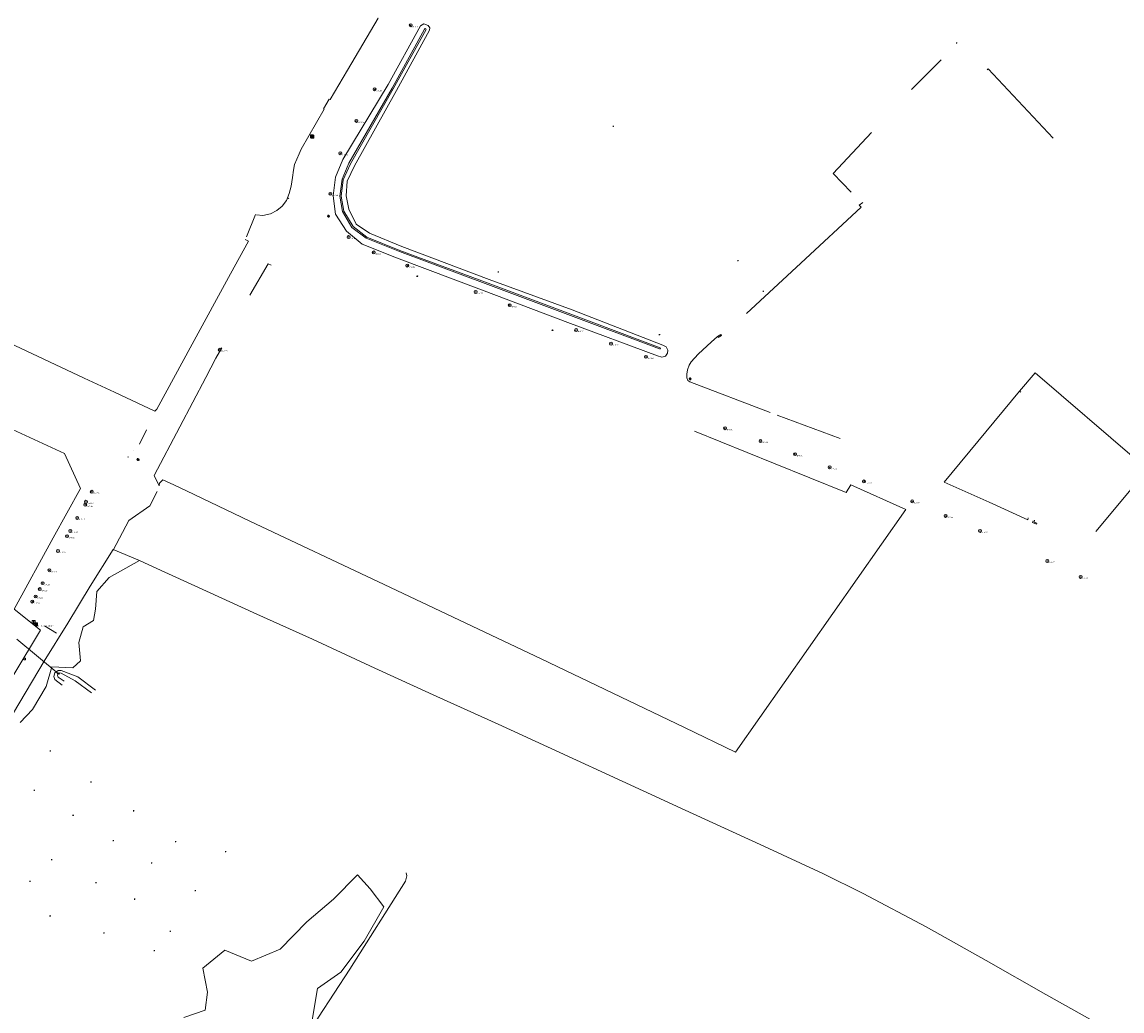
# Model space of a CAD drawing. Header units: metres. Extents: x 201324 to 204859, y 395661 to 398070.
# Tile 5 of 30: x 202693 to 202990, y 396081 to 396349. Entities that reach past the tile are written whole.
import ezdxf
from ezdxf.enums import TextEntityAlignment as Align

# ---------------------------------------------------------------- set-up
doc = ezdxf.new("R2010")
doc.units = ezdxf.units.M
for name, color, linetype, lineweight in [('B-ME-GR-BEPLANTING_CULTUUR-G', 90, 'Continuous', 18), ('B-ME-GR-BOOM-S', 90, 'Continuous', 25), ('B-ME-GW-WATERGANG_SLOOT-G', 90, 'Continuous', 18), ('B-ME-IE-MEUBILAIR_WEGMEUBILAIR_LICHTMAST-S', 7, 'Continuous', 25), ('B-ME-IE-MEUBILAIR_WEGMEUBILAIR_PAAL-S', 7, 'Continuous', 25), ('B-ME-IE-MEUBILAIR_WEGMEUBILAIR_VERKEERSBORD-S', 7, 'Continuous', 25), ('B-ME-IE-TERREINAFSCHEIDING_KUNSTMATIG_HEKWERK-G', 20, 'IE-TERREINAFSCHEIDING-KUNSTMATIG', 18), ('B-ME-IE-TERREINAFSCHEIDING_KUNSTMATIG_HEKWERK_RASTER-G', 30, 'IE-TERREINAFSCHEIDING-KUNSTMATIG', 18), ('B-ME-IE-TERREINAFSCHEIDING_NATUURLIJK_HAAG-G', 60, 'IE-TERREINAFSCHEIDING-NATUURLIJK-HAAG', 18), ('B-ME-KL-CHEMIE_LOCATIEPAAL-S', 40, 'Continuous', 25), ('B-ME-KW-KUNSTWERK_DUIKER-S', 170, 'Continuous', 25), ('B-ME-OG-HOOGTEPUNT-S', 7, 'Continuous', 25), ('B-ME-VH-ONVERHARD-G', 252, 'Continuous', 18), ('B-ME-WH-DUIKER-G', 150, 'Continuous', 18), ('X-XX-AL-VERWIJZING-S', 7, 'Continuous', 25)]:
    doc.layers.add(name, color=color, linetype=linetype, lineweight=lineweight)
doc.styles.add('NLCS-ISO', font='txt', dxfattribs={"height": 1.8})
doc.styles.add('NLCS-ISO-ANNOTATIVE-T18', font='txt', dxfattribs={"height": 1.8})
doc.linetypes.add('IE-TERREINAFSCHEIDING-KUNSTMATIG', pattern='A,4,[82,NLCS.SHX,S=0.75,R=90,X=0,Y=0],4,-2', length=10)
doc.linetypes.add('IE-TERREINAFSCHEIDING-NATUURLIJK-HAAG', pattern='A,7,-1.5,[67,NLCS.SHX,S=0.75,R=45,X=0,Y=0],-1.5', length=10)

# ---------------------------------------------------------------- blocks, each defined once
blk = doc.blocks.new('SIE-WEG_PAAL_ALGEMEEN_TYPE_01-SO')
h = blk.add_hatch(color=256)
edge = h.paths.add_edge_path()
edge.add_arc((0, 0), 0.188, 0, 360)
at = {"ltscale": 0.5}
blk.add_circle((0, 0), 0.188, dxfattribs=at)
blk = doc.blocks.new('SIE-WEG_VERKEERSBORD_INFORMATIE-SO')
at = {"linetype": 'ByBlock', "lineweight": 18}
h = blk.add_hatch(color=0, dxfattribs=at)
h.dxf.hatch_style = 1
h.paths.add_polyline_path([(0.3, 0.5), (-0.8, 0.5), (-0.8, 0.2), (-0.3, 0.2), (-0.3, -1.6), (0.3, -1.6)])
h = blk.add_hatch(color=0, dxfattribs=at)
h.dxf.hatch_style = 1
edge = h.paths.add_edge_path()
edge.add_arc((0, 1.2), 0.373, 0, 360)
at = {"color": 0, "linetype": 'ByBlock', "lineweight": 18}
for points in [[(-2, -2), (2, -2), (2, 2), (-2, 2)], [(0.3, 0.5), (-0.8, 0.5), (-0.8, 0.2), (-0.3, 0.2), (-0.3, -1.6), (0.3, -1.6)]]:
    blk.add_lwpolyline(points, close=True, dxfattribs=at)
blk.add_circle((0, 1.2), 0.373, dxfattribs=at)
blk = doc.blocks.new('SOG-HOOGTEPUNT-SO')
for p, q in [((-0.5, 0), (0.5, 0)), ((0, 0.5), (0, -0.5))]:
    blk.add_line(p, q)
blk = doc.blocks.new('B-SIE-WEG_LICHTMAST-SO')
at = {"color": 0, "linetype": 'ByBlock', "lineweight": -2}
for points in [[(-0.8, 0.4), (-1.5, 0.9)], [(-0.8, 0.3), (0.8, 0.3)], [(0, 0.9), (0, 1.8)], [(0.8, 0.4), (1.5, 0.9)], [(-0.8, -0.4), (-1.5, -0.9)], [(-0.8, -0.3), (0.8, -0.3)], [(0, -0.9), (0, -1.8)], [(0.8, -0.4), (1.5, -0.9)]]:
    blk.add_lwpolyline(points, dxfattribs=at)
blk.add_circle((0, 0), 0.875, dxfattribs=at)
at = {"color": 0, "linetype": 'ByBlock', "lineweight": -2, "style": 'NLCS-ISO-ANNOTATIVE-T18'}
blk.add_attdef('SYMBOOL', (2.5, -2.5), '', height=1.8, dxfattribs=at)
blk = doc.blocks.new('SGR-BOOM_NUMMER-SO')
at = {"linetype": 'ByBlock', "lineweight": 18}
h = blk.add_hatch(color=0, dxfattribs=at)
h.dxf.hatch_style = 1
edge = h.paths.add_edge_path()
edge.add_arc((0, 0), 0.25, 0, 360)
at = {"color": 0, "linetype": 'ByBlock', "lineweight": 18}
for radius in [2, 0.25]:
    blk.add_circle((0, 0), radius, dxfattribs=at)
at = {"color": 0, "linetype": 'ByBlock', "lineweight": -2, "style": 'NLCS-ISO-ANNOTATIVE-T18'}
for tag, p in [('SOORT', (2.5, -2.8)), ('DIAMETER', (2.5, -5.3))]:
    blk.add_attdef(tag, p, '', height=1.8, dxfattribs=at)
blk = doc.blocks.new('SKL-LEIDINGMERKPAAL-SO')
for p, q in [((-0.309375, -0.185625), (0, 0.37125)), ((0, 0.37125), (0.309375, -0.185625)), ((0.309375, -0.185625), (-0.309375, -0.185625))]:
    blk.add_line(p, q)
blk.add_circle((0, 0), 0.37125)
blk = doc.blocks.new('SAL-VERWIJZING_TEKST-SO')
at = {"color": 0, "linetype": 'ByBlock', "lineweight": -2, "style": 'NLCS-ISO-ANNOTATIVE-T18'}
blk.add_attdef('TEKST', text='', height=1.8, dxfattribs=at).set_placement((0, 0), align=Align.MIDDLE_CENTER)
blk = doc.blocks.new('SIE-WEG_VERKEERSBORD-SO')
at = {"color": 0, "linetype": 'ByBlock', "lineweight": 18}
blk.add_lwpolyline([(-1.125, -1.125), (1.125, -1.125), (1.125, 1.125), (-1.125, 1.125)], close=True, dxfattribs=at)
at = {"color": 0, "linetype": 'ByBlock', "lineweight": 18, "style": 'NLCS-ISO'}
blk.add_text('vb', height=1.5, dxfattribs=at).set_placement((0, 0), align=Align.MIDDLE_CENTER)
blk = doc.blocks.new('SKW-DUIKER-SO')
at = {"color": 0, "linetype": 'ByBlock', "lineweight": 18}
for points in [[(-1.7, 0.8), (-0.8, 0), (-1.7, -0.8)], [(-0.8, 0), (0.8, 0)], [(1.7, 0.8), (0.8, 0), (1.7, -0.8)]]:
    blk.add_lwpolyline(points, dxfattribs=at)

msp = doc.modelspace()

# ---------------------------------------------------------------- linework, layer by layer
at = {"layer": 'B-ME-GR-BEPLANTING_CULTUUR-G'}
for points in [[(202716.47, 396198.55, 12.97), (202724.62, 396203.12, 12.44)], [(202716.47, 396198.55, 12.97), (202713.13, 396194.79, 12.88), (202712.79, 396190, 12.38), (202712.22, 396186.96, 12.34), (202709.39, 396185.22, 12.61), (202708.27, 396181.02, 12.57), (202708.72, 396176.08, 12.44), (202706.62, 396174.13, 12.44), (202701.01, 396174.43, 12.79), (202699.47, 396169.16, 12.77), (202695.74, 396162.93, 12.68), (202692.46, 396159.4, 12.82)], [(202736.62, 396079.68, 12.19), (202742.38, 396081.64, 12.07), (202743, 396086.58, 12.09), (202741.76, 396093.02, 11.88), (202747.68, 396097.9, 11.88), (202754.92, 396094.91, 11.86), (202762.64, 396098.2, 11.84), (202769.8, 396105.52, 11.8), (202777.05, 396111.69, 11.82), (202783.46, 396118.25, 11.84), (202786.89, 396114.45, 11.89), (202790.59, 396109.59, 11.88), (202785.34, 396100.28, 11.87), (202778.97, 396091.99, 11.83), (202772.68, 396087.5, 11.84), (202771.14, 396078.41, 11.89)]]:
    msp.add_polyline3d(points, dxfattribs=at)
at = {"layer": 'B-ME-GW-WATERGANG_SLOOT-G'}
for points in [[(202864.48, 396258.47, 14.63), (202865.64, 396258.09, 14.66), (202866.67, 396258.4, 14.68), (202867.17, 396259.17, 14.62), (202867.24, 396259.97, 14.57), (202866.79, 396260.88, 14.45), (202865.95, 396261.35, 14.39), (202841.43, 396270.85, 14.2), (202819.05, 396279.08, 14.36), (202795.5, 396288.02, 14.26), (202786.73, 396291.59, 14.27), (202783.18, 396294.02, 14.17), (202781.2, 396298.1, 14.35), (202780.43, 396301.71, 14.33), (202780.69, 396305.66, 14.23), (202782.66, 396309.8, 14.25), (202794.05, 396330.18, 14.1), (202802.95, 396346.46, 13.98), (202803.04, 396347.05, 13.97), (202802.6, 396347.69, 14.05), (202801.45, 396348.15, 14.25), (202800.48, 396347.59, 14.28)], [(202864.48, 396258.47, 14.63), (202840.28, 396267.49, 14.39), (202817.71, 396276.03, 14.4), (202794.06, 396284.93, 14.34), (202784.74, 396288.61, 14.35), (202780.52, 396292.11, 14.35), (202777.58, 396296.72, 14.34), (202776.89, 396301.65, 14.3), (202777.55, 396306.72, 14.49), (202779.54, 396311.52, 14.41), (202791.79, 396331.72, 14.2), (202800.48, 396347.59, 14.28)], [(202865.04, 396260.32, 13.67), (202840.97, 396269.36, 13.38), (202818.66, 396277.69, 13.42), (202794.88, 396286.68, 13.29), (202785.88, 396290.27, 13.3), (202781.98, 396293.12, 13.41), (202779.47, 396297.48, 13.36), (202778.71, 396301.55, 13.44), (202779.32, 396306.16, 13.45), (202781.2, 396310.52, 13.32), (202792.9, 396330.77, 13.34), (202801.6, 396346.75, 13.39)], [(202865.04, 396260.32, 13.67), (202865.23, 396260.32, 13.64), (202865.31, 396260.43, 13.69), (202865.23, 396260.6, 13.67), (202841.06, 396269.68, 13.38), (202818.8, 396278.06, 13.42), (202794.94, 396286.93, 13.31), (202786.02, 396290.55, 13.29), (202782.29, 396293.36, 13.37), (202779.8, 396297.55, 13.37), (202779.09, 396301.58, 13.45), (202779.61, 396306.03, 13.45), (202781.6, 396310.36, 13.33), (202793.13, 396330.6, 13.31), (202802.02, 396346.65, 13.39), (202801.96, 396346.84, 13.41), (202801.79, 396346.9, 13.4), (202801.6, 396346.75, 13.39)], [(202703.73, 396169.44, 12.4), (202701.79, 396171, 12.41), (202701.51, 396171.81, 12.36), (202701.76, 396172.82, 12.4), (202702.64, 396173.45, 12.24), (202703.45, 396173.44, 12.15), (202707.98, 396171.74, 12.27), (202712.77, 396168.11, 12.49)], [(202711.72, 396167.42, 11.73), (202707.3, 396170.68, 11.62), (202703.45, 396172.77, 11.61), (202702.9, 396172.84, 11.43), (202702.64, 396172.43, 11.37), (202702.54, 396172.14, 11.53), (202702.68, 396171.68, 11.63), (202704.34, 396170.53, 11.69)], [(202768.93, 396031.32, 12.18), (202757.19, 396038.46, 12.06), (202748.08, 396045.57, 12.23), (202743.35, 396049.43, 12.46), (202738.89, 396055.84, 12.41), (202738.02, 396059.12, 12.43), (202738.69, 396061.9, 12.56), (202741.17, 396062.87, 12.41), (202741.89, 396064.99, 12.38), (202740.84, 396068.62, 12.27), (202740.85, 396071.01, 12.29), (202741.89, 396073.65, 12.26), (202742.88, 396074.68, 12.12), (202749.91, 396074, 12.07), (202756.8, 396069.47, 12.09), (202759.77, 396071.32, 12.16), (202765.97, 396068.92, 11.98), (202766.7, 396069.04, 11.99), (202773.01, 396079.83, 11.84), (202781.41, 396092.79, 11.87), (202796.44, 396116.54, 11.94), (202796.85, 396117.95, 12.01), (202796.65, 396118.76, 12.03)]]:
    msp.add_polyline3d(points, dxfattribs=at)
at = {"layer": 'B-ME-IE-TERREINAFSCHEIDING_KUNSTMATIG_HEKWERK-G'}
for points in [[(202692.94, 396442.87, 14.59), (202673.68, 396415.97, 14.6), (202653.78, 396387.85, 14.48), (202653.85, 396387.73, 14.5), (202650.48, 396382.85, 14.55), (202650.27, 396382.78, 14.57), (202628.51, 396351.74, 14.38), (202628.73, 396351.48, 14.37), (202626.78, 396348.23, 14.39), (202618.64, 396355.75, 14.52), (202611.76, 396344.49, 13.67), (202591.2, 396310.69, 13.1), (202591.64, 396308.09, 13.09), (202636.47, 396286.9, 13.07), (202709.73, 396252.42, 13.21), (202717.87, 396248.6, 13.22), (202728.8, 396243.49, 13.99), (202729.28, 396244.05, 14.12), (202738.84, 396261.61, 14.06), (202749.24, 396280.59, 14.58), (202754.08, 396289.45, 14.8), (202753.21, 396289.93, 14.8)], [(202774.31, 396325.18, 14.69), (202775.87, 396327.79, 14.68)], [(203111.27, 396245.68, 14.23), (203112.89, 396247.66, 14.1), (203098.98, 396262.48, 14.02), (203097.16, 396260.77, 14.12), (203079.32, 396280.51, 14.31), (203059.62, 396303.11, 14.34), (203029.56, 396267.04, 14.76), (203001.9, 396233.92, 15.05), (202993.7, 396224.06, 15.23), (202982.84, 396211.01, 15.55)], [(202753.57, 396290.63, 14.72), (202755.93, 396296.66, 14.74)], [(202754.44, 396274.87, 14.47), (202759.4, 396283.28, 14.56), (202760.2, 396282.93, 14.52)], [(202729.94, 396223.32, 15.3), (202728.56, 396226.11, 15.29), (202735.51, 396239.32, 15.07), (202742.54, 396252.6, 14.32), (202745.26, 396257.8, 14.36), (202746.86, 396260.58, 14.24)], [(202724.64, 396234.55, 15.51), (202726.55, 396238.47, 15.37)], [(202729.41, 396221.83, 15.41), (202727.46, 396217.95, 15.43)]]:
    msp.add_polyline3d(points, dxfattribs=at)
at = {"layer": 'B-ME-IE-TERREINAFSCHEIDING_KUNSTMATIG_HEKWERK_RASTER-G'}
for points in [[(202993.89, 396230.28, 15.14), (202966.46, 396253.89, 14.96), (202962.24, 396248.94, 14.98)], [(202690.74, 396172.33, 13.26), (202697.92, 396184.38, 13.33), (202690.83, 396189.99, 12.64), (202701.36, 396209.25, 12.64), (202708.72, 396222.66, 12.68), (202704.36, 396232.09, 12.89), (202682.1, 396242.35, 12.85)], [(202874.44, 396238.13, 15.05), (202895.8, 396229.5, 14.95), (202915.41, 396221.54, 15.15), (202916.71, 396223.58, 15.12), (202931.56, 396216.95, 15.22), (202885.57, 396151.38, 14.91), (202871.78, 396158.08, 14.93), (202833.07, 396176.58, 14.56), (202790.68, 396196.64, 14.48), (202754.4, 396213.83, 14.15), (202737.29, 396221.97, 14.24), (202733.93, 396223.64, 14.25), (202730.98, 396224.94, 14.77), (202730.02, 396224.07, 15.19), (202729.94, 396223.32, 15.3)], [(202727.46, 396217.95, 15.43), (202721.79, 396213.98, 14.93), (202717.53, 396205.99, 14.19)], [(202690.6, 396162.05, 13.3), (202698.87, 396175.94, 13.3), (202705.3, 396186.24, 13.12), (202711.28, 396196.23, 13.51), (202717.53, 396206.15, 14.16), (202724.62, 396203.12, 12.44), (202728.36, 396201.44, 12), (202742.71, 396194.86, 11.64), (202756.33, 396188.66, 11.47), (202771.32, 396181.9, 11.66), (202788.17, 396174.08, 11.71), (202804.89, 396166.46, 11.78), (202821.45, 396158.92, 11.99), (202838.15, 396151.27, 12.02), (202854.92, 396143.55, 11.94), (202871.93, 396135.73, 12), (202892.24, 396126.41, 12.07), (202909.1, 396118.56, 12.12), (202920.05, 396113.24, 12.17), (202936.99, 396104.16, 11.95), (202953.26, 396095.06, 11.9), (202969.33, 396085.94, 11.89), (202985.87, 396076.65, 11.96)]]:
    msp.add_polyline3d(points, dxfattribs=at)
at = {"layer": 'B-ME-IE-TERREINAFSCHEIDING_NATUURLIJK_HAAG-G'}
for points in [[(202775.87, 396327.79, 14.68), (202776.13, 396327.7, 14.7), (202780.82, 396335.59, 14.72), (202789.04, 396349.64, 14.67), (202788.99, 396349.68, 14.68)], [(202933.09, 396330.39, 14.55), (202941.12, 396338.43, 14.64)], [(202971.34, 396317.29, 14.67), (202953.73, 396336.01, 14.87), (202953.54, 396335.7, 14.85)], [(202756.24, 396296.55, 14.72), (202757.91, 396296.33, 14.7), (202760.02, 396296.82, 14.74), (202761.73, 396297.76, 14.76), (202763.17, 396298.92, 14.76), (202764.33, 396300.42, 14.76), (202765.09, 396302.33, 14.75), (202765.61, 396304.29, 14.75), (202765.96, 396306.65, 14.77), (202766.2, 396308.63, 14.78), (202766.53, 396310.17, 14.78), (202767.73, 396313.06, 14.81), (202768.33, 396314.27, 14.8), (202774.52, 396325.07, 14.71), (202774.31, 396325.18, 14.69)], [(202916.8, 396302.67, 14.72), (202911.88, 396307.71, 14.27), (202922.23, 396318.79, 14.54)], [(202888.55, 396269.92, 14.62), (202903.2, 396283.52, 14.61), (202919.5, 396298.58, 14.62), (202918.96, 396299.13, 14.7), (202919.91, 396299.92, 14.69)], [(202875.59, 396258.98, 14.88), (202878.95, 396262.16, 14.91), (202880.69, 396263.66, 14.96), (202881.57, 396264.24, 14.96), (202881.76, 396263.98, 14.95), (202880.85, 396263.41, 14.93)], [(202894.89, 396243.18, 14.97), (202873.19, 396251.42, 14.9), (202872.67, 396251.8, 14.9), (202872.43, 396252.53, 14.92), (202872.38, 396253.47, 14.89), (202872.55, 396254.66, 14.87), (202873.04, 396255.95, 14.88), (202873.62, 396256.82, 14.89), (202874.51, 396257.84, 14.88), (202875.59, 396258.98, 14.88)], [(202962.61, 396248.65, 15.01), (202962.24, 396248.94, 14.98), (202941.92, 396224.3, 15.3), (202954.05, 396218.9, 15.51), (202964.45, 396214.16, 15.57), (202964.6, 396214.69, 15.64)], [(202913.84, 396236.09, 15.02), (202896.77, 396242.45, 14.98)], [(202965.88, 396213.91, 15.64), (202965.73, 396213.47, 15.63), (202966.79, 396212.95, 15.62), (202966.92, 396213.24, 15.66), (202966.22, 396213.55, 15.6), (202966.29, 396214.09, 15.59)]]:
    msp.add_polyline3d(points, dxfattribs=at)
at = {"layer": 'B-ME-VH-ONVERHARD-G'}
msp.add_polyline3d([(202702.2, 396183.49, 13.32), (202698.95, 396185.47, 13.34)], dxfattribs=at)
at = {"layer": 'B-ME-WH-DUIKER-G'}
msp.add_polyline3d([(202702.72, 396172.65, 11.36), (202691.5, 396181.92, 11.34)], dxfattribs=at)

# ---------------------------------------------------------------- block references
at = {"layer": 'B-ME-GR-BOOM-S', "xscale": 0.2, "yscale": 0.2, "zscale": 0.2}
for p, values in [((202797.88, 396347.76, 14.62), {'SOORT': 'd=0.50'}), ((202788.11, 396330.49, 14.64), {'SOORT': 'd=0.50'}), ((202783.22, 396321.92, 14.68), {'SOORT': 'd=0.50'}), ((202778.85, 396313.19, 14.65), {'SOORT': 'd=0.50'}), ((202776.2, 396302.22, 14.58), {'SOORT': 'd=0.35'}), ((202781.1, 396290.54, 14.65), {'SOORT': 'd=0.40'}), ((202787.89, 396286.38, 14.58), {'SOORT': 'd=0.25'}), ((202796.93, 396282.85, 14.72), {'SOORT': 'd=0.25'}), ((202815.39, 396275.71, 14.74), {'SOORT': 'd=0.50'}), ((202824.6, 396272.15, 14.68), {'SOORT': 'd=0.50'}), ((202842.51, 396265.43, 14.74), {'SOORT': 'd=0.50'}), ((202851.95, 396261.74, 14.7), {'SOORT': 'd=0.50'}), ((202746.32, 396260.11, 14.44), {'SOORT': 'd=0.35'}), ((202861.35, 396258.19, 14.85), {'SOORT': 'd=0.50'}), ((202882.75, 396238.91, 15.08), {'SOORT': 'd=0.60'}), ((202892.3, 396235.44, 15.14), {'SOORT': 'd=0.60'}), ((202901.64, 396231.89, 15.15), {'SOORT': 'd=0.50'}), ((202910.97, 396228.36, 15.11), {'SOORT': 'd=0.50'}), ((202920.23, 396224.53, 15.32), {'SOORT': 'd=0.60'}), ((202711.76, 396221.74, 13.01), {'SOORT': 'd=0.50'}), ((202709.98, 396218.21, 13.1), {'SOORT': 'd=0.30'}), ((202710.18, 396219.02, 13.05), {'SOORT': 'd=0.50'}), ((202933.25, 396219.14, 15.39), {'SOORT': 'd=0.60'}), ((202707.81, 396214.65, 12.91), {'SOORT': 'd=0.45'}), ((202942.26, 396215.21, 15.49), {'SOORT': 'd=0.60'}), ((202705.96, 396211.14, 12.81), {'SOORT': 'd=0.40'}), ((202951.57, 396211.15, 15.53), {'SOORT': 'd=0.60'}), ((202705.07, 396209.74, 12.82), {'SOORT': 'd=0.45'}), ((202702.62, 396205.73, 12.9), {'SOORT': 'd=0.60'}), ((202969.76, 396203.02, 15.61), {'SOORT': 'd=0.55'}), ((202700.32, 396200.52, 12.74), {'SOORT': 'd=0.30'}), ((202698.48, 396197.04, 12.73), {'SOORT': 'd=0.30'}), ((202978.74, 396198.73, 15.64), {'SOORT': 'd=0.60'}), ((202696.61, 396193.44, 12.82), {'SOORT': 'd=0.35'}), ((202697.72, 396195.43, 12.91), {'SOORT': 'd=0.35'}), ((202695.67, 396192.07, 12.93), {'SOORT': 'd=0.50'})]:
    msp.add_blockref('SGR-BOOM_NUMMER-SO', p, dxfattribs=at).add_auto_attribs(values)
at = {"layer": 'B-ME-IE-MEUBILAIR_WEGMEUBILAIR_LICHTMAST-S', "xscale": 0.2, "yscale": 0.2, "zscale": 0.2}
for p in [(202775.66, 396296.17, 14.65), (202873.3, 396252.24, 14.84), (202724.22, 396230.41, 15.44)]:
    msp.add_blockref('B-SIE-WEG_LICHTMAST-SO', p, dxfattribs=at)
at = {"layer": 'B-ME-IE-MEUBILAIR_WEGMEUBILAIR_PAAL-S', "xscale": 0.2, "yscale": 0.2, "zscale": 0.2}
for p in [(202764.89, 396300.98, 14.75), (202799.6, 396279.87, 14.67), (202799.67, 396280.04, 14.66), (202723.1, 396232.79, 15.39), (202721.57, 396231.11, 15.35)]:
    msp.add_blockref('SIE-WEG_PAAL_ALGEMEEN_TYPE_01-SO', p, dxfattribs=at)
at = {"layer": 'B-ME-IE-MEUBILAIR_WEGMEUBILAIR_VERKEERSBORD-S', "xscale": 0.2, "yscale": 0.2, "zscale": 0.2}
for name, p in [('SIE-WEG_VERKEERSBORD_INFORMATIE-SO', (202771.17, 396317.73, 14.74)), ('SIE-WEG_VERKEERSBORD_INFORMATIE-SO', (202771.3, 396317.66, 14.77)), ('SIE-WEG_VERKEERSBORD_INFORMATIE-SO', (202696.07, 396186.53, 13.17)), ('SIE-WEG_VERKEERSBORD_INFORMATIE-SO', (202696.74, 396185.89, 13.28)), ('SIE-WEG_VERKEERSBORD-SO', (202693.59, 396176.58, 13.34))]:
    msp.add_blockref(name, p, dxfattribs=at)
at = {"layer": 'B-ME-KL-CHEMIE_LOCATIEPAAL-S', "xscale": 0.2, "yscale": 0.2, "zscale": 0.2}
msp.add_blockref('SKL-LEIDINGMERKPAAL-SO', (202836.14, 396265.38, 14.77), dxfattribs=at)
at = {"layer": 'B-ME-KW-KUNSTWERK_DUIKER-S', "xscale": 0.2, "yscale": 0.2, "zscale": 0.2}
msp.add_blockref('SKW-DUIKER-SO', (202702.72, 396172.65, 11.36), dxfattribs=at)
at = {"layer": 'B-ME-OG-HOOGTEPUNT-S', "xscale": 0.2, "yscale": 0.2, "zscale": 0.2}
for p in [(202945.24, 396343.03, 14.64), (202852.52, 396320.5, 13.55), (202886.15, 396284.18, 14.28), (202821.45, 396281.16, 14.47), (202892.99, 396275.93, 14.97), (202864.99, 396264.24, 14.38), (202700.55, 396151.74, 11.99), (202711.54, 396143.4, 11.92), (202696.22, 396141.12, 12.03), (202706.69, 396134.38, 11.96), (202723.03, 396135.57, 11.97), (202717.54, 396127.53, 12.04), (202734.35, 396127.23, 12.09), (202700.92, 396122.38, 12.05), (202747.84, 396124.56, 11.9), (202727.9, 396121.47, 12.17), (202695, 396116.49, 11.93), (202712.89, 396116.17, 11.92), (202739.64, 396114.04, 11.9), (202723.26, 396111.71, 12.01), (202700.48, 396107.18, 11.9), (202715.03, 396102.6, 11.78), (202732.89, 396103.03, 11.93), (202728.6, 396097.83, 11.81)]:
    msp.add_blockref('SOG-HOOGTEPUNT-SO', p, dxfattribs=at)
at = {"layer": 'X-XX-AL-VERWIJZING-S', "xscale": 0.2, "yscale": 0.2, "zscale": 0.2}
msp.add_blockref('SAL-VERWIJZING_TEKST-SO', (202698.95, 396185.47, 13.34), dxfattribs=at).add_auto_attribs({'TEKST': 'HOUTEN SLAGBOOM'})

doc.saveas('drawing.dxf')
